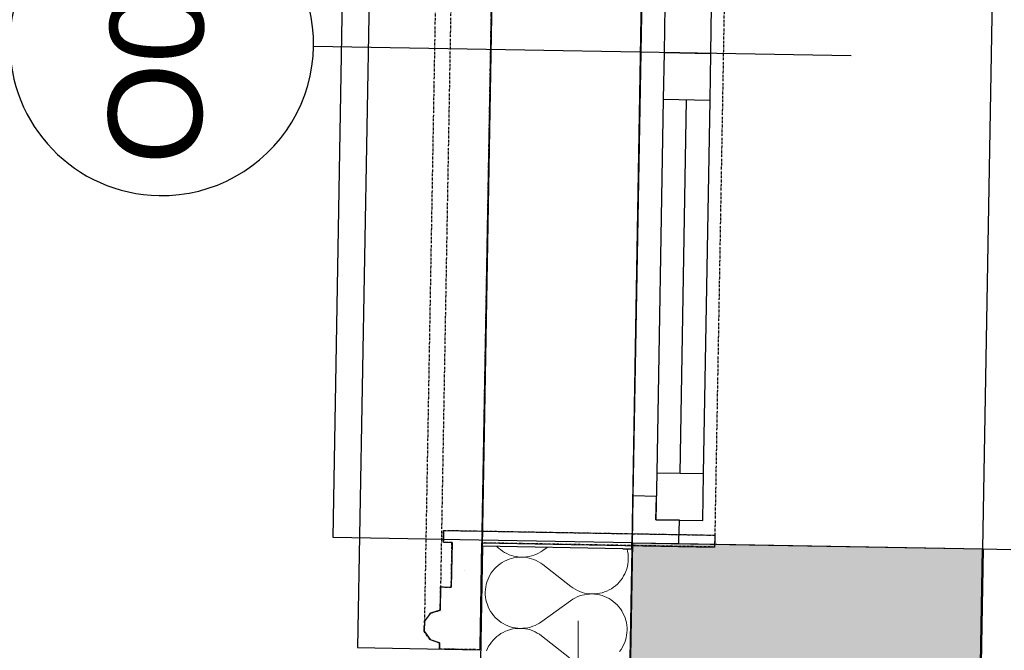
# Model space of a CAD drawing. Header units: millimetres. Extents: x -25972 to 4435, y -2839 to 20217.
# Tile 37 of 110: x -21076 to -20023, y 3726 to 4400. Entities that reach past the tile are written whole.
import ezdxf

# ---------------------------------------------------------------- set-up
doc = ezdxf.new("R2010")
doc.units = ezdxf.units.MM
doc.header["$MEASUREMENT"] = 0
for name, pattern in [('Wipeout_Contour', [1000, 0, -1000]), ('Čerchovaná M', [4.5, 2.5, -0.85, 0.3, -0.85]), ('Čerchovaná S', [3.5, 1.5, -0.85, 0.3, -0.85])]:
    doc.linetypes.add(name, pattern=pattern)
for name, color, linetype in [('7._POHLED ZÁPADNÍ_2_3D prvky fasada nove', 7, 'Continuous'), ('7._POHLED ZÁPADNÍ_2_Konstrukce - nosné', 7, 'Continuous'), ('7._POHLED ZÁPADNÍ_2_Nové_3D prvky fasada nove', 7, 'Continuous'), ('7._POHLED ZÁPADNÍ_2_Nové_Konstrukce - nosné', 7, 'Continuous'), ('7._POHLED ZÁPADNÍ_2_Nové_Otvory – Okna', 7, 'Continuous'), ('7._POHLED ZÁPADNÍ_2_Nové_Otvory – Značky oken', 7, 'Continuous'), ('7._POHLED ZÁPADNÍ_2_Nové_Výplně – Řezové', 7, 'Continuous'), ('7._POHLED ZÁPADNÍ_2_Otvory – Značky oken', 7, 'Continuous'), ('7._POHLED ZÁPADNÍ_2_Výplně – Řezové', 7, 'Continuous')]:
    doc.layers.add(name, color=color, linetype=linetype)
doc.styles.add('GENEROVANÝ_STYL_1', font='txt')

# ---------------------------------------------------------------- blocks, each defined once
blk = doc.blocks.new('*X30', base_point=(-26263.1, -5016.6))
at = {"layer": '7._POHLED ZÁPADNÍ_2_Nové_Výplně – Řezové', "color": 21, "linetype": 'Continuous', "lineweight": 20, "true_color": 0xffaaaa}
for p, q in [((-20565.9, 3836.7), (-20564.2, 3835)), ((-20564.2, 3835), (-20562.1, 3833.3)), ((-20512, 3835.7), (-20516.5, 3832.5)), ((-20426.5, 3834.1), (-20426.6, 3834.2)), ((-20425.9, 3831.4), (-20426.5, 3834.1)), ((-20562.1, 3833.3), (-20559.9, 3831.7)), ((-20559.9, 3831.7), (-20557.6, 3830.3)), ((-20557.6, 3830.3), (-20555.2, 3829)), ((-20555.2, 3829), (-20552.7, 3827.9)), ((-20550.2, 3823.9), (-20552.8, 3823.1)), ((-20552.7, 3827.9), (-20550.1, 3827)), ((-20547.5, 3824.6), (-20550.2, 3823.9)), ((-20550.1, 3827), (-20547.5, 3826.3)), ((-20547.5, 3826.3), (-20544.8, 3825.8)), ((-20544.9, 3825), (-20547.5, 3824.6)), ((-20542.1, 3825.2), (-20544.9, 3825)), ((-20544.8, 3825.8), (-20542.1, 3825.4)), ((-20542.1, 3825.4), (-20539.4, 3825.3)), ((-20539.4, 3825.3), (-20542.1, 3825.2)), ((-20536.7, 3825.1), (-20539.4, 3825.3)), ((-20539.4, 3825.3), (-20536.7, 3825.3)), ((-20536.7, 3825.3), (-20534, 3825.6)), ((-20534, 3824.8), (-20536.7, 3825.1)), ((-20534, 3825.6), (-20531.3, 3826)), ((-20531.3, 3824.3), (-20534, 3824.8)), ((-20531.3, 3826), (-20528.7, 3826.7)), ((-20528.7, 3823.5), (-20531.3, 3824.3)), ((-20528.7, 3826.7), (-20526.1, 3827.5)), ((-20526.2, 3822.6), (-20528.7, 3823.5)), ((-20526.1, 3827.5), (-20523.5, 3828.5)), ((-20523.5, 3828.5), (-20521.1, 3829.6)), ((-20521.1, 3829.6), (-20518.7, 3831)), ((-20518.7, 3831), (-20516.5, 3832.5)), ((-20425.5, 3828.7), (-20425.9, 3831.4)), ((-20425.2, 3826), (-20425.5, 3828.7)), ((-20425.3, 3820.6), (-20425.2, 3823.3)), ((-20425.2, 3823.3), (-20425.2, 3826)), ((-20568.5, 3812.7), (-20570.2, 3810.6)), ((-20566.6, 3814.6), (-20568.5, 3812.7)), ((-20564.5, 3816.4), (-20566.6, 3814.6)), ((-20562.4, 3818.1), (-20564.5, 3816.4)), ((-20560.1, 3819.6), (-20562.4, 3818.1)), ((-20557.8, 3821), (-20560.1, 3819.6)), ((-20555.3, 3822.1), (-20557.8, 3821)), ((-20552.8, 3823.1), (-20555.3, 3822.1)), ((-20523.7, 3821.6), (-20526.2, 3822.6)), ((-20521.3, 3820.3), (-20523.7, 3821.6)), ((-20518.9, 3818.9), (-20521.3, 3820.3)), ((-20516.7, 3817.3), (-20518.9, 3818.9)), ((-20486.7, 3793.9), (-20516.7, 3817.3)), ((-20426.9, 3812.6), (-20426.2, 3815.2)), ((-20426.2, 3815.2), (-20425.7, 3817.9)), ((-20425.7, 3817.9), (-20425.3, 3820.6)), ((-20574.5, 3803.6), (-20575.6, 3801.1)), ((-20573.2, 3806), (-20574.5, 3803.6)), ((-20571.8, 3808.4), (-20573.2, 3806)), ((-20570.2, 3810.6), (-20571.8, 3808.4)), ((-20433.2, 3800.6), (-20431.6, 3802.8)), ((-20431.6, 3802.8), (-20430.2, 3805.1)), ((-20430.2, 3805.1), (-20428.9, 3807.5)), ((-20428.9, 3807.5), (-20427.8, 3810)), ((-20427.8, 3810), (-20426.9, 3812.6)), ((-20577.7, 3793.3), (-20578.1, 3790.6)), ((-20577.2, 3795.9), (-20577.7, 3793.3)), ((-20576.5, 3798.6), (-20577.2, 3795.9)), ((-20575.6, 3801.1), (-20576.5, 3798.6)), ((-20486.7, 3793.9), (-20484.5, 3792.3)), ((-20484.5, 3792.3), (-20482.1, 3790.9)), ((-20445.6, 3790.2), (-20443.3, 3791.5)), ((-20443.3, 3791.5), (-20441, 3793.1)), ((-20441, 3793.1), (-20438.8, 3794.7)), ((-20438.8, 3794.7), (-20436.8, 3796.5)), ((-20436.8, 3796.5), (-20434.9, 3798.5)), ((-20434.9, 3798.5), (-20433.2, 3800.6)), ((-20578.1, 3790.6), (-20578.2, 3787.9)), ((-20578.2, 3787.9), (-20578.2, 3785.1)), ((-20578.2, 3785.1), (-20577.9, 3782.4)), ((-20577.9, 3782.4), (-20577.5, 3779.7)), ((-20482.3, 3781.5), (-20484.7, 3780.2)), ((-20479.8, 3782.7), (-20482.3, 3781.5)), ((-20482.1, 3790.9), (-20479.7, 3789.6)), ((-20477.3, 3783.7), (-20479.8, 3782.7)), ((-20479.7, 3789.6), (-20477.2, 3788.5)), ((-20474.7, 3784.5), (-20477.3, 3783.7)), ((-20477.2, 3788.5), (-20474.7, 3787.6)), ((-20474.7, 3787.6), (-20472, 3786.9)), ((-20472.1, 3785.1), (-20474.7, 3784.5)), ((-20469.4, 3785.6), (-20472.1, 3785.1)), ((-20472, 3786.9), (-20469.4, 3786.4)), ((-20469.4, 3786.4), (-20466.7, 3786)), ((-20466.7, 3785.8), (-20469.4, 3785.6)), ((-20466.7, 3786), (-20464, 3785.9)), ((-20464, 3785.9), (-20466.7, 3785.8)), ((-20464, 3785.9), (-20461.2, 3785.9)), ((-20461.2, 3785.7), (-20464, 3785.9)), ((-20461.2, 3785.9), (-20458.5, 3786.2)), ((-20458.5, 3785.4), (-20461.2, 3785.7)), ((-20458.5, 3786.2), (-20455.8, 3786.6)), ((-20455.9, 3784.9), (-20458.5, 3785.4)), ((-20453.3, 3784.1), (-20455.9, 3784.9)), ((-20455.8, 3786.6), (-20453.2, 3787.2)), ((-20450.7, 3783.2), (-20453.3, 3784.1)), ((-20453.2, 3787.2), (-20450.6, 3788)), ((-20448.2, 3782.2), (-20450.7, 3783.2)), ((-20450.6, 3788), (-20448.1, 3789)), ((-20445.8, 3780.9), (-20448.2, 3782.2)), ((-20448.1, 3789), (-20445.6, 3790.2)), ((-20577.5, 3779.7), (-20576.8, 3777.1)), ((-20576.8, 3777.1), (-20576, 3774.5)), ((-20576, 3774.5), (-20575, 3772)), ((-20575, 3772), (-20573.9, 3769.5)), ((-20486.9, 3778.7), (-20517.8, 3756.3)), ((-20484.7, 3780.2), (-20486.9, 3778.7)), ((-20443.5, 3779.5), (-20445.8, 3780.9)), ((-20441.3, 3777.9), (-20443.5, 3779.5)), ((-20439.2, 3776.1), (-20441.3, 3777.9)), ((-20437.2, 3774.3), (-20439.2, 3776.1)), ((-20435.4, 3772.2), (-20437.2, 3774.3)), ((-20433.7, 3770.1), (-20435.4, 3772.2)), ((-20573.9, 3769.5), (-20572.5, 3767.2)), ((-20572.5, 3767.2), (-20571, 3764.9)), ((-20571, 3764.9), (-20569.3, 3762.7)), ((-20569.3, 3762.7), (-20567.5, 3760.7)), ((-20567.5, 3760.7), (-20565.6, 3758.8)), ((-20432.2, 3767.8), (-20433.7, 3770.1)), ((-20430.9, 3765.5), (-20432.2, 3767.8)), ((-20429.7, 3763), (-20430.9, 3765.5)), ((-20428.7, 3760.5), (-20429.7, 3763)), ((-20427.9, 3757.9), (-20428.7, 3760.5)), ((-20565.6, 3758.8), (-20563.5, 3757.1)), ((-20563.5, 3757.1), (-20561.3, 3755.5)), ((-20561.3, 3755.5), (-20558.9, 3754.1)), ((-20558.9, 3754.1), (-20556.5, 3752.8)), ((-20556.5, 3752.8), (-20554, 3751.7)), ((-20554, 3751.7), (-20551.5, 3750.8)), ((-20551.5, 3750.8), (-20548.8, 3750.1)), ((-20548.8, 3750.1), (-20546.2, 3749.6)), ((-20546.2, 3749.6), (-20543.5, 3749.3)), ((-20538, 3749.2), (-20535.3, 3749.4)), ((-20535.3, 3749.4), (-20532.6, 3749.8)), ((-20532.6, 3749.8), (-20530, 3750.5)), ((-20530, 3750.5), (-20527.4, 3751.3)), ((-20527.4, 3751.3), (-20524.9, 3752.3)), ((-20524.9, 3752.3), (-20522.4, 3753.5)), ((-20522.4, 3753.5), (-20520.1, 3754.8)), ((-20520.1, 3754.8), (-20517.8, 3756.3)), ((-20427.2, 3755.2), (-20427.9, 3757.9)), ((-20426.8, 3752.5), (-20427.2, 3755.2)), ((-20426.6, 3749.8), (-20426.8, 3752.5)), ((-20426.5, 3747.1), (-20426.6, 3749.8)), ((-20565.9, 3740.2), (-20567.9, 3738.4)), ((-20563.7, 3741.9), (-20565.9, 3740.2)), ((-20561.5, 3743.4), (-20563.7, 3741.9)), ((-20559.1, 3744.8), (-20561.5, 3743.4)), ((-20556.6, 3746), (-20559.1, 3744.8)), ((-20554.1, 3746.9), (-20556.6, 3746)), ((-20551.5, 3747.8), (-20554.1, 3746.9)), ((-20548.9, 3748.4), (-20551.5, 3747.8)), ((-20546.2, 3748.8), (-20548.9, 3748.4)), ((-20543.5, 3749.1), (-20546.2, 3748.8)), ((-20543.5, 3749.3), (-20540.8, 3749.1)), ((-20540.8, 3749.1), (-20543.5, 3749.1)), ((-20540.8, 3749.1), (-20538, 3749.2)), ((-20538, 3749), (-20540.8, 3749.1)), ((-20535.3, 3748.6), (-20538, 3749)), ((-20532.7, 3748.1), (-20535.3, 3748.6)), ((-20530, 3747.4), (-20532.7, 3748.1)), ((-20527.5, 3746.5), (-20530, 3747.4)), ((-20525, 3745.4), (-20527.5, 3746.5)), ((-20522.6, 3744.1), (-20525, 3745.4)), ((-20520.3, 3742.7), (-20522.6, 3744.1)), ((-20518.1, 3741.1), (-20520.3, 3742.7)), ((-20488, 3717.7), (-20518.1, 3741.1)), ((-20428.2, 3736.4), (-20427.5, 3739)), ((-20427.5, 3739), (-20427, 3741.7)), ((-20427, 3741.7), (-20426.7, 3744.4)), ((-20426.7, 3744.4), (-20426.5, 3747.1)), ((-20574.6, 3729.9), (-20575.8, 3727.5)), ((-20573.1, 3732.2), (-20574.6, 3729.9)), ((-20571.5, 3734.4), (-20573.1, 3732.2)), ((-20569.8, 3736.5), (-20571.5, 3734.4)), ((-20567.9, 3738.4), (-20569.8, 3736.5)), ((-20432.9, 3726.6), (-20431.5, 3728.9)), ((-20431.5, 3728.9), (-20430.2, 3731.3)), ((-20430.2, 3731.3), (-20429.1, 3733.8)), ((-20429.1, 3733.8), (-20428.2, 3736.4)), ((-20575.8, 3727.5), (-20576.9, 3725)), ((-20434.5, 3724.4), (-20432.9, 3726.6))]:
    blk.add_line(p, q, dxfattribs=at)

msp = doc.modelspace()

# ---------------------------------------------------------------- linework, layer by layer
at = {"layer": '7._POHLED ZÁPADNÍ_2_Konstrukce - nosné', "color": 7, "linetype": 'Continuous', "lineweight": 50, "flags": 128}
msp.add_lwpolyline([(-20067.9, 2584.2), (-20046.1, 3834.1)], dxfattribs=at)
at = {"layer": '7._POHLED ZÁPADNÍ_2_Nové_3D prvky fasada nove', "color": 1, "linetype": 'Continuous', "lineweight": 25}
msp.add_line((-20691.9, 5007.9), (-20714.8, 3728.6), dxfattribs=at)
at = {"layer": '7._POHLED ZÁPADNÍ_2_Nové_3D prvky fasada nove', "color": 1, "linetype": 'Čerchovaná M', "lineweight": 25, "flags": 128}
for points in [[(-20604.7, 5005.3), (-20627.2, 3727)], [(-20561.6, 5004.6), (-20584.1, 3726.2)], [(-20621.6, 4987), (-20643.5, 3745.9)], [(-20314.4, 4885.9), (-20332.9, 3836.1)], [(-20332.9, 3836.1), (-20582.1, 3840.5)], [(-20637.3, 3737), (-20643.5, 3745.9)], [(-20627.1, 3733.5), (-20637.3, 3737)], [(-20584.1, 3726.2), (-20627.2, 3727)]]:
    msp.add_lwpolyline(points, dxfattribs=at)
at = {"layer": '7._POHLED ZÁPADNÍ_2_Nové_Otvory – Okna', "color": 1, "linetype": 'Continuous', "lineweight": 25}
for p, q in [((-20741, 3846.3), (-20722.7, 4896.1)), ((-20046.1, 3834.1), (-20027.8, 4884)), ((-20403.6, 4840.5), (-20411.9, 4365.6)), ((-20386.1, 4415.2), (-20386.9, 4365.2)), ((-20336.9, 4364.3), (-20336.1, 4414.3)), ((-20411.9, 4365.6), (-20420.2, 3890.7)), ((-20386.9, 4365.2), (-20387.8, 4315.2)), ((-20336.9, 4364.3), (-20386.9, 4365.2)), ((-20386.9, 4365.2), (-20336.9, 4364.3)), ((-20337.8, 4314.3), (-20336.9, 4364.3)), ((-20387.8, 4315.2), (-20394.8, 3915.2)), ((-20387.8, 4315.2), (-20337.8, 4314.3)), ((-20369.8, 3914.8), (-20362.8, 4314.7)), ((-20344.8, 3914.4), (-20337.8, 4314.3)), ((-20344.8, 3914.4), (-20337.8, 4314.3)), ((-20394.8, 3915.2), (-20395.6, 3865.2)), ((-20344.8, 3914.4), (-20394.8, 3915.2)), ((-20345.6, 3864.4), (-20344.8, 3914.4)), ((-20395.2, 3890.2), (-20420.2, 3890.7)), ((-20395.6, 3865.2), (-20395.2, 3890.2)), ((-20370.6, 3864.8), (-20395.6, 3865.2)), ((-20395.6, 3865.2), (-20345.6, 3864.4)), ((-20046.1, 3834.1), (-20016.1, 3833.6))]:
    msp.add_line(p, q, dxfattribs=at)
at = {"layer": '7._POHLED ZÁPADNÍ_2_Nové_Otvory – Značky oken', "color": 1, "linetype": 'Continuous', "lineweight": 25}
msp.add_line((-20187, 4361.7), (-20761.9, 4371.7), dxfattribs=at)
at = {"layer": '7._POHLED ZÁPADNÍ_2_Nové_Otvory – Značky oken', "color": 1, "linetype": 'Continuous', "lineweight": 25, "flags": 128}
msp.add_lwpolyline([(-20927.2, 4212.1, 1), (-20921.5, 4537, 1)], format="xyb", close=True, dxfattribs=at)

# ---------------------------------------------------------------- texts
at = {"layer": '7._POHLED ZÁPADNÍ_2_Otvory – Značky oken', "color": 1, "linetype": 'Continuous', "lineweight": 25, "insert": (-20931.5, 4245.3), "char_height": 100, "attachment_point": 4, "rotation": 89.0012, "style": 'GENEROVANÝ_STYL_1'}
msp.add_mtext('\\A1;{\\pql;\\pt0;\\fArial|b0|i0|c238|p38;O01}', dxfattribs=at)

# ---------------------------------------------------------------- next in the draw order: wipeouts: each hides what was drawn before it
at = {"color": 254, "linetype": 'Wipeout_Contour', "lineweight": 0, "ltscale": 334899.415843}
msp.add_wipeout([(-20582.1, 3840.5), (-20332.9, 3836.1), (-20332.6, 3848.8), (-20622.8, 3853.9), (-20623, 3841.2), (-20613.8, 3841), (-20614.6, 3793.2), (-20626, 3793.4), (-20626.4, 3768.4), (-20636.8, 3765.3), (-20643.3, 3756.7), (-20643.5, 3745.9), (-20637.3, 3737), (-20627.1, 3733.5), (-20627.2, 3727), (-20584.1, 3726.2)], dxfattribs=at).dxf.layer = '7._POHLED ZÁPADNÍ_2_Nové_Výplně – Řezové'

# ---------------------------------------------------------------- next in the draw order: hatches: boundary and pattern name
at = {"layer": '7._POHLED ZÁPADNÍ_2_Nové_Výplně – Řezové', "linetype": 'Continuous', "lineweight": 20, "true_color": 0xffaaaa}
h = msp.add_hatch(dxfattribs=at)
h.set_pattern_fill('Omítka_01_0002', color=21, style=0, pattern_type=2)
h.set_pattern_definition([(0, (0, -9e-13), (0, 86.60254), [0, -50]), (0, (25, 43.3), (0, 86.60254), [0, -50])])
h.paths.add_polyline_path([(-20582.1, 3840.5), (-20332.9, 3836.1), (-20332.6, 3848.8), (-20622.8, 3853.9), (-20623, 3841.2), (-20613.8, 3841), (-20614.6, 3793.2), (-20626, 3793.4), (-20626.4, 3768.4), (-20636.8, 3765.3), (-20643.3, 3756.7), (-20643.5, 3745.9), (-20637.3, 3737), (-20627.1, 3733.5), (-20627.2, 3727), (-20584.1, 3726.2)])
at = {"layer": '7._POHLED ZÁPADNÍ_2_Výplně – Řezové', "linetype": 'Continuous', "lineweight": 13}
msp.add_hatch(color=254, dxfattribs=at).paths.add_polyline_path([(-20428.3, 3427.3), (-20442.9, 2590.7), (-20067.9, 2584.2), (-20046.1, 3834.1), (-20421.1, 3840.7), (-20423.9, 3677.3), (-20423.9, 3427.3)])

# ---------------------------------------------------------------- next in the draw order: linework, layer by layer
at = {"layer": '7._POHLED ZÁPADNÍ_2_Konstrukce - nosné', "color": 7, "linetype": 'Continuous', "lineweight": 50, "flags": 128}
msp.add_lwpolyline([(-20421.1, 3840.7), (-20423.9, 3677.3)], dxfattribs=at)
at = {"layer": '7._POHLED ZÁPADNÍ_2_Nové_3D prvky fasada nove', "color": 1, "linetype": 'Continuous', "lineweight": 25}
for p, q in [((-20622.8, 3853.9), (-20623, 3841.2)), ((-20622.8, 3853.9), (-20332.6, 3848.8)), ((-20332.6, 3848.8), (-20332.9, 3836.1)), ((-20623, 3841.2), (-20613.8, 3841)), ((-20613.8, 3841), (-20614.6, 3793.2)), ((-20582.1, 3840.5), (-20584.1, 3726.2)), ((-20582.1, 3840.5), (-20332.9, 3836.1)), ((-20626, 3793.4), (-20626.4, 3768.4)), ((-20626, 3793.4), (-20614.6, 3793.2)), ((-20636.8, 3765.3), (-20643.3, 3756.7)), ((-20626.4, 3768.4), (-20636.8, 3765.3)), ((-20643.3, 3756.7), (-20643.5, 3745.9)), ((-20643.5, 3745.9), (-20637.3, 3737)), ((-20637.3, 3737), (-20627.1, 3733.5)), ((-20627.1, 3733.5), (-20627.2, 3727)), ((-20627.2, 3727), (-20584.1, 3726.2))]:
    msp.add_line(p, q, dxfattribs=at)
at = {"layer": '7._POHLED ZÁPADNÍ_2_Nové_3D prvky fasada nove', "color": 1, "linetype": 'Čerchovaná M', "lineweight": 25, "flags": 128}
for points in [[(-20623, 3841.2), (-20622.8, 3853.9)], [(-20622.8, 3853.9), (-20332.6, 3848.8)], [(-20332.6, 3848.8), (-20332.9, 3836.1)], [(-20613.8, 3841), (-20623, 3841.2)], [(-20614.6, 3793.2), (-20613.8, 3841)], [(-20582.1, 3840.5), (-20584.1, 3726.2)], [(-20332.9, 3836.1), (-20582.1, 3840.5)], [(-20626.4, 3768.4), (-20626, 3793.4)], [(-20626, 3793.4), (-20614.6, 3793.2)], [(-20643.3, 3756.7), (-20636.8, 3765.3)], [(-20636.8, 3765.3), (-20626.4, 3768.4)], [(-20643.5, 3745.9), (-20643.3, 3756.7)], [(-20637.3, 3737), (-20643.5, 3745.9)], [(-20627.1, 3733.5), (-20637.3, 3737)], [(-20627.2, 3727), (-20627.1, 3733.5)], [(-20584.1, 3726.2), (-20627.2, 3727)]]:
    msp.add_lwpolyline(points, dxfattribs=at)
at = {"layer": '7._POHLED ZÁPADNÍ_2_Nové_3D prvky fasada nove', "color": 1, "linetype": 'Continuous', "lineweight": 25, "flags": 128}
msp.add_lwpolyline([(-20421.1, 3840.7), (-20046.1, 3834.1)], dxfattribs=at)
at = {"layer": '7._POHLED ZÁPADNÍ_2_Nové_Otvory – Okna', "color": 1, "linetype": 'Continuous', "lineweight": 25}
for p, q in [((-20421.1, 3840.7), (-20402.8, 4890.5)), ((-20420.2, 3890.7), (-20421.1, 3840.7)), ((-20371.1, 3839.8), (-20370.6, 3864.8)), ((-20421.1, 3840.7), (-20741, 3846.3)), ((-20421.1, 3840.7), (-20371.1, 3839.8)), ((-20421.1, 3840.7), (-20371.1, 3839.8)), ((-20371.1, 3839.8), (-20046.1, 3834.1))]:
    msp.add_line(p, q, dxfattribs=at)

# ---------------------------------------------------------------- next in the draw order: wipeouts: each hides what was drawn before it
at = {"color": 254, "linetype": 'Wipeout_Contour', "lineweight": 0, "ltscale": 207636.1654}
msp.add_wipeout([(-20602.8, 2593.5), (-20452.9, 2590.9), (-20442.9, 2590.7), (-20428.3, 3427.3), (-20533.9, 3427.3), (-20533.9, 3677.3), (-20423.9, 3677.3), (-20421.2, 3834.1), (-20431.2, 3834.3), (-20581.2, 3836.9)], dxfattribs=at).dxf.layer = '7._POHLED ZÁPADNÍ_2_Nové_Výplně – Řezové'

# ---------------------------------------------------------------- next in the draw order: linework, layer by layer
at = {"layer": '7._POHLED ZÁPADNÍ_2_3D prvky fasada nove', "color": 1, "linetype": 'Continuous', "lineweight": 20}
msp.add_line((-20478.9, 3632.3), (-20478.9, 3757.3), dxfattribs=at)
at = {"layer": '7._POHLED ZÁPADNÍ_2_Nové_3D prvky fasada nove', "color": 1, "linetype": 'Čerchovaná S', "lineweight": 25}
msp.add_line((-20561.2, 5005.5), (-20584.1, 3726.2), dxfattribs=at)
at = {"layer": '7._POHLED ZÁPADNÍ_2_Nové_3D prvky fasada nove', "color": 1, "linetype": 'Continuous', "lineweight": 25}
for p in [(-20561, 5005.5), (-20714.8, 3728.6)]:
    msp.add_line(p, (-20584, 3726.2), dxfattribs=at)
at = {"layer": '7._POHLED ZÁPADNÍ_2_Nové_Konstrukce - nosné', "color": 1, "linetype": 'Continuous', "lineweight": 25}
for q in [(-20581.2, 3836.9), (-20421.2, 3834.1)]:
    msp.add_line((-20431.2, 3834.3), q, dxfattribs=at)
at = {"layer": '7._POHLED ZÁPADNÍ_2_Nové_Konstrukce - nosné', "color": 1, "linetype": 'Continuous', "lineweight": 25, "flags": 128}
for points in [[(-20581.2, 3836.9), (-20602.8, 2593.5)], [(-20423.9, 3677.3), (-20421.2, 3834.1)]]:
    msp.add_lwpolyline(points, dxfattribs=at)
at = {"layer": '7._POHLED ZÁPADNÍ_2_Nové_Otvory – Okna', "color": 1, "linetype": 'Continuous', "lineweight": 25}
for p, q in [((-20581.2, 3836.9), (-20562.9, 4886.8)), ((-20421.2, 3834.1), (-20402.9, 4884)), ((-20431.2, 3834.3), (-20581.2, 3836.9)), ((-20431.2, 3834.3), (-20421.2, 3834.1))]:
    msp.add_line(p, q, dxfattribs=at)

# ---------------------------------------------------------------- next in the draw order: block references
at = {"layer": '7._POHLED ZÁPADNÍ_2_3D prvky fasada nove', "color": 9, "linetype": 'Continuous', "lineweight": 13}
msp.add_blockref('*X30', (-26263.1, -5016.6), dxfattribs=at)

doc.saveas('drawing.dxf')
